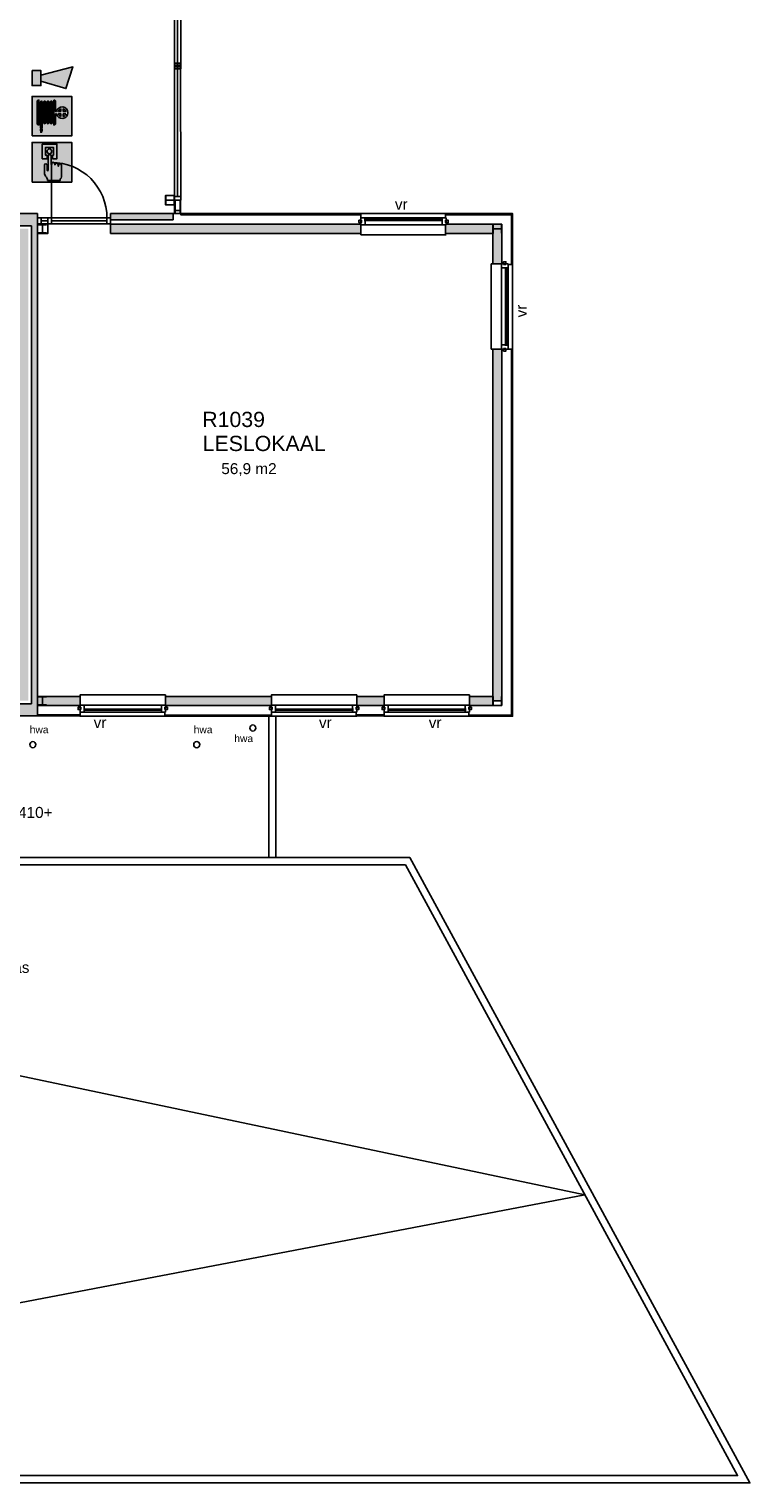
# Model space of a CAD drawing. Header units: millimetres. Extents: x 0 to 116900, y 0 to 82100.
# Tile 6 of 30: x 47914 to 59749, y 12387 to 36262. Entities that reach past the tile are written whole.
import ezdxf
from ezdxf.enums import TextEntityAlignment as Align

# ---------------------------------------------------------------- set-up
doc = ezdxf.new("R2010")
doc.units = ezdxf.units.MM
doc.header["$LTSCALE"] = 50
doc.header["$MEASUREMENT"] = 0
doc.linetypes.add('DASHED', pattern=[75, 50, -25])
doc.layers.get('0').update_dxf_attribs({"color": 8, "linetype": 'CONTINUOUS'})
for name, color, linetype in [('AA65----_BEVEILIGING', 240, 'CONTINUOUS'), ('AI65----_BEVEILIGING', 1, 'CONTINUOUS'), ('AT$1A---_ALGEMEEN', 7, 'CONTINUOUS'), ('LAYER01', 252, 'CONTINUOUS'), ('LAYER22', 1, 'CONTINUOUS'), ('LAYER28', 8, 'CONTINUOUS'), ('LAYER30', 1, 'CONTINUOUS'), ('LAYER31', 7, 'CONTINUOUS'), ('LAYER47', 7, 'CONTINUOUS'), ('LAYER98', 1, 'DASHED')]:
    doc.layers.add(name, color=color, linetype=linetype)
doc.styles.add('00_100', font='arial.ttf', dxfattribs={"height": 120})
doc.styles.add('01_100', font='arial.ttf', dxfattribs={"height": 180})
doc.styles.add('02_100', font='arial.ttf', dxfattribs={"height": 250})

# ---------------------------------------------------------------- blocks, each defined once
blk = doc.blocks.new('HA140')
at = {"layer": 'LAYER28', "color": 2, "linetype": 'Continuous'}
for points in [[(-70, 66.5), (70, 66.5)], [(0, -66.5), (0, 66.5)], [(-70, -66.5), (70, -66.5)]]:
    blk.add_lwpolyline(points, dxfattribs=at)
blk = doc.blocks.new('H31AF-HO')
at = {"layer": 'LAYER31', "color": 1, "linetype": 'Continuous'}
blk.add_lwpolyline([(0, 0), (0, 114), (67, 114), (67, 0)], close=True, dxfattribs=at)
blk = doc.blocks.new('LXAA--HO')
at = {"layer": 'LAYER31'}
blk.add_blockref('H31AF-HO', (0, 0), dxfattribs=at)
blk = doc.blocks.new('RXAA--HO')
at = {"layer": 'LAYER31', "yscale": -1, "rotation": 180}
blk.add_blockref('H31AF-HO', (0, 0), dxfattribs=at)
blk = doc.blocks.new('H31JA')
at = {"layer": 'LAYER31', "color": 1, "linetype": 'Continuous'}
blk.add_lwpolyline([(-30, -9), (-30, 34), (7, 34), (7, -9)], close=True, dxfattribs=at)
blk = doc.blocks.new('EQAA31HO')
at = {"layer": 'LAYER31', "rotation": 90}
blk.add_blockref('H31JA', (0, 140), dxfattribs=at)
blk = doc.blocks.new('P-AA')
at = {"layer": 'LAYER30', "color": 1, "linetype": 'Continuous'}
for points in [[(0, 175), (1400.007812, 175)], [(1333.007812, 9), (67, 9)], [(0, -175), (1400.007812, -175)], [(54.000019, -77), (1345.882812, -77.000816)], [(54.000027, -60.000004), (1345.882812, -60.000816)]]:
    blk.add_lwpolyline(points, dxfattribs=at)
at = {"layer": 'LAYER30'}
for name, p in [('LXAA--HO', (0, -105)), ('RXAA--HO', (1400.007812, -105)), ('EQAA31HO', (0, -175))]:
    blk.add_blockref(name, p, dxfattribs=at)
at = {"layer": 'LAYER30', "yscale": -1, "rotation": 180}
blk.add_blockref('EQAA31HO', (1400.007812, -175), dxfattribs=at)
blk = doc.blocks.new('B1H-65S00I')
at = {"layer": 'AA65----_BEVEILIGING', "extrusion": (0, 0, -1)}
h = blk.add_hatch(color=256, dxfattribs=at)
h.paths.add_polyline_path([(-258, 136), (-168, -136), (147, -42), (147, 34)])
h.paths.add_polyline_path([(147, -100), (148, -100), (258, -100), (258, 91), (147, 91)])
at = {"layer": 'AI65----_BEVEILIGING', "extrusion": (0, 0, -1)}
blk.add_lwpolyline([(258, 91), (147, 91), (147, -100), (148, -100), (258, -100)], close=True, dxfattribs=at)
blk.add_lwpolyline([(147, 34), (-258, 136), (-168, -136), (147, -42)], dxfattribs=at)
blk = doc.blocks.new('B1H-65S00K')
at = {"layer": 'AA65----_BEVEILIGING'}
h = blk.add_hatch(color=256, dxfattribs=at)
h.paths.add_polyline_path([(0, -10), (0, 0), (-10, 0), (-10, -19), (-10, -28, 0.829071), (-3, -28), (-3, -19, -0.133822)])
h.paths.add_polyline_path([(250, 0), (0, 0), (0, -10, -0.762289), (35, -20), (35, -29, 0.829071), (42, -29), (42, -28, -0.973711), (77, -27), (77, -38), (77, -47, 0.829071), (85, -47), (85, -42, -0.937999), (122, -37), (122, -185, -0.30588), (106, -210), (106, -229), (0, -229), (0, -250), (250, -250)])
h.paths.add_polyline_path([(250, 250), (0, 250), (0, 229), (62, 229), (62, 44), (8, 44), (8, 88), (19, 88), (19, 186), (0, 186), (0, 0), (250, 0)])
h.paths.add_polyline_path([(-123, 229), (0, 229), (0, 250), (-250, 250), (-250, 0), (-46, 0), (-46, 80, -1), (-10, 80), (-10, 0), (0, 0), (0, 186), (-81, 186), (-81, 88), (-62, 88), (-62, 44), (-123, 44)])
h.paths.add_polyline_path([(-1, 137, -1), (-61, 137, -1)], flags=16)
h.paths.add_polyline_path([(-95, -125), (-95, -35, -1), (-62, -35), (-62, -99, 1), (-46, -99), (-46, 0), (-250, 0), (-250, -250), (0, -250), (0, -229), (-55, -229, 0.175876), (-80, -176, -0.178536)])
at = {"layer": 'AI65----_BEVEILIGING'}
h = blk.add_hatch(color=255, dxfattribs=at)
h.paths.add_polyline_path([(62, 229), (-123, 229), (-123, 44), (-62, 44), (-62, 88), (-81, 88), (-81, 186), (19, 186), (19, 88), (8, 88), (8, 44), (62, 44)])
h.paths.add_polyline_path([(-1, 137, 1), (-61, 137, 1)], flags=17)
h.paths.add_polyline_path([(-10, 80, 1), (-46, 80), (-46, -99, -1), (-62, -99), (-62, -35, 1), (-95, -35), (-95, -125, 0.178536), (-80, -176, -0.175876), (-55, -229), (106, -229), (106, -210, 0.30588), (122, -185), (122, -37, 0.937999), (85, -42), (85, -47, -0.829071), (77, -47), (77, -38), (77, -27, 0.963386), (42, -28), (42, -29, -0.829071), (35, -29), (35, -19, 0.980219), (-3, -19), (-3, -28, -0.829071), (-10, -28), (-10, -19)])
at = {"layer": 'AA65----_BEVEILIGING'}
blk.add_lwpolyline([(-250, -250), (250, -250), (250, 250), (-250, 250)], close=True, dxfattribs=at)
at = {"layer": 'AI65----_BEVEILIGING', "color": 255, "flags": 128}
blk.add_lwpolyline([(-62, 44), (-123, 44), (-123, 229), (62, 229), (62, 44), (8, 44), (8, 88), (19, 88), (19, 186), (-81, 186), (-81, 88), (-62, 88)], close=True, dxfattribs=at)
at = {"layer": 'AI65----_BEVEILIGING', "color": 255}
blk.add_lwpolyline([(-10, 80), (-10, -19), (-10, -28, 0.829071), (-3, -28), (-3, -19, -0.997909), (35, -20), (35, -29, 0.829071), (42, -29), (42, -28, -0.963386), (77, -27), (77, -38), (77, -47, 0.829071), (85, -47), (85, -42, -0.937999), (122, -37), (122, -185, -0.30588), (106, -210), (106, -229), (-55, -229, 0.175876), (-80, -176, -0.178536), (-95, -125), (-95, -35, -1), (-62, -35), (-62, -99, 1), (-46, -99), (-46, 80, -1)], format="xyb", close=True, dxfattribs=at)
blk.add_circle((-31, 137), 30, dxfattribs=at)
blk = doc.blocks.new('B1H-65S009')
at = {"layer": 'AA65----_BEVEILIGING'}
h = blk.add_hatch(color=256, dxfattribs=at)
h.paths.add_polyline_path([(250, 1), (185, 1, -0.494077), (70, 1), (46, 1), (46, -98), (34, -109), (23, -109), (23, 1), (4, 1), (4, -83, -0.229189), (0, -92), (0, -249), (250, -249)])
h.paths.add_polyline_path([(0, -92, -0.627062), (-19, -83), (-19, 1), (-38, 1), (-38, -83, -0.999958), (-61, -83), (-61, 1), (-80, 1), (-80, -83, -0.999958), (-103, -83), (-103, 1), (-122, 1), (-122, -150), (-145, -150), (-145, 1), (-164, 1), (-164, -109), (-175, -109), (-187, -98), (-187, 1), (-250, 1), (-250, -249), (0, -249)])
h.paths.add_polyline_path([(-122, -177), (-126, -202), (-141, -202), (-145, -177), (-145, -167), (-122, -167)], flags=16)
h.paths.add_polyline_path([(-187, 193), (-175, 204), (-164, 204), (-164, 1), (-145, 1), (-145, 180, -1), (-122, 180), (-122, 1), (-103, 1), (-103, 180, -1.000049), (-80, 180, -0.999944), (-80, 180), (-80, 1), (-61, 1), (-61, 180, -1.000049), (-38, 180, -0.999944), (-38, 180), (-38, 1), (-19, 1), (-19, 180, -0.625683), (0, 190), (0, 251), (-250, 251), (-250, 1), (-187, 1)])
h.paths.add_polyline_path([(250, 251), (0, 251), (0, 190, -0.230278), (4, 180, -0.999944), (4, 180), (4, 1), (23, 1), (23, 204), (34, 204), (46, 193), (46, 59), (57, 59, -1.256433), (185, 1), (250, 1)])
h.paths.add_polyline_path([(57, 30), (46, 30), (46, 1), (70, 1, -0.113645)], flags=17)
h.paths.add_polyline_path([(113, 30), (81, 30, 0.205494), (106, 1), (113, 1)], flags=17)
h.paths.add_polyline_path([(113, 92, 0.2489), (81, 59), (113, 59)], flags=17)
h.paths.add_polyline_path([(142, 92), (142, 59), (175, 59, 0.2489)], flags=17)
h.paths.add_polyline_path([(175, 30), (142, 30), (142, 1), (150, 1, 0.205494)], flags=17)
h.paths.add_polyline_path([(113, 1), (106, 1, 0.041294), (113, -2)])
h.paths.add_polyline_path([(150, 1), (142, 1), (142, -2, 0.041294)], flags=17)
at = {"layer": 'AI65----_BEVEILIGING'}
h = blk.add_hatch(color=255, dxfattribs=at)
h.paths.add_polyline_path([(-122, 180, 0.999857), (-145, 180), (-145, -150), (-122, -150)])
h.paths.add_polyline_path([(-122, -177), (-122, -167), (-145, -167), (-145, -177), (-141, -202), (-126, -202)])
h.paths.add_polyline_path([(-164, 204), (-175, 204), (-187, 193), (-187, -98), (-175, -109), (-164, -109)])
h.paths.add_polyline_path([(-80, 180, 0.999951), (-80, 180, 1.000049), (-103, 180), (-103, -83, 0.999971), (-80, -83)])
h.paths.add_polyline_path([(-38, 180, 0.999951), (-38, 180, 1.000049), (-61, 180), (-61, -83, 0.999971), (-38, -83)])
h.paths.add_polyline_path([(4, 180, 0.999951), (4, 180, 1.000049), (-19, 180), (-19, -83, 0.999971), (4, -83)])
h.paths.add_polyline_path([(57, 59), (46, 59), (46, 193), (34, 204), (23, 204), (23, -109), (34, -109), (46, -98), (46, 30), (57, 30, 9.948558)])
h.paths.add_polyline_path([(81, 30), (113, 30), (113, -2, -0.2489)], flags=16)
h.paths.add_polyline_path([(81, 59, -0.2489), (113, 92), (113, 59)], flags=16)
h.paths.add_polyline_path([(142, 30), (175, 30, -0.2489), (142, -2)], flags=16)
h.paths.add_polyline_path([(142, 59), (142, 92, -0.2489), (175, 59)], flags=16)
at = {"layer": 'AA65----_BEVEILIGING'}
blk.add_lwpolyline([(-250, -249), (250, -249), (250, 251), (-250, 251)], close=True, dxfattribs=at)
at = {"layer": 'AI65----_BEVEILIGING', "color": 255, "flags": 128}
for points in [[(-187, -98), (-187, 193), (-175, 204), (-164, 204), (-164, -109), (-175, -109)], [(-126, -202), (-141, -202), (-145, -177), (-145, -167), (-122, -167), (-122, -177)]]:
    blk.add_lwpolyline(points, close=True, dxfattribs=at)
for points in [[(-145, 180), (-145, -150), (-122, -150), (-122, 180, 0.999857), (-145, 180)], [(-80, 180), (-80, -83, -0.999971), (-103, -83), (-103, 180, -1.000049), (-80, 180, -0.999951)], [(-38, 180), (-38, -83, -0.999971), (-61, -83), (-61, 180, -1.000049), (-38, 180, -0.999951)], [(4, 180), (4, -83, -0.999971), (-19, -83), (-19, 180, -1.000049), (4, 180, -0.999951)]]:
    blk.add_lwpolyline(points, format="xyb", close=True, dxfattribs=at)
at = {"layer": 'AI65----_BEVEILIGING', "color": 255}
for points in [[(23, 204), (23, -109), (34, -109), (46, -98), (46, 30), (57, 30, 9.948558), (57, 59), (46, 59), (46, 193), (34, 204)], [(113, 59), (113, 92, 0.2489), (81, 59)], [(113, -2, -0.2489), (81, 30), (113, 30)], [(142, 59), (175, 59, 0.2489), (142, 92)], [(175, 30), (142, 30), (142, -2, 0.2489)]]:
    blk.add_lwpolyline(points, format="xyb", close=True, dxfattribs=at)

msp = doc.modelspace()

# ---------------------------------------------------------------- hatches: boundary and pattern name
at = {"layer": 'LAYER01'}
h = msp.add_hatch(color=256, dxfattribs=at)
h.dxf.hatch_style = 1
h.paths.add_polyline_path([(47902.4, 32981.8), (47652.4, 32981.8), (47652.4, 25231.8), (47902.4, 25231.8)], flags=17)
h.paths.add_polyline_path([(48052.4, 33031.8), (48052.4, 33131.8), (48052.4, 33161.6), (48052.4, 33231.8), (47652.4, 33231.8), (47652.4, 33131.8), (47652.4, 33031.8), (47952.4, 33031.8), (47952.4, 25181.8), (47652.4, 25181.8), (47652.4, 25131.8), (47652.4, 25081.8), (47652.4, 24981.8), (48052.4, 24981.8), (48052.4, 25081.8)])
h = msp.add_hatch(color=256, dxfattribs=at)
h.dxf.hatch_style = 1
h.paths.add_polyline_path([(51893.4, 25301.8), (50152.4, 25301.8), (50152.4, 25160.8), (50152.4, 25160.8), (50152.4, 25151.8), (51893.4, 25151.8)])
at = {"layer": 'LAYER30'}
h = msp.add_hatch(color=252, dxfattribs=at)
h.paths.add_polyline_path([(53362.4, 33047.8), (53362.4, 33056.8), (49252.7, 33056.8), (49252.7, 32906.8), (53362.4, 32906.8)])
h.paths.add_polyline_path([(50277.3, 33231.8), (49252.7, 33231.8), (49252.7, 33131.8), (50277.3, 33131.8)])
h = msp.add_hatch(color=252, dxfattribs=at)
h.paths.add_polyline_path([(55527.4, 33056.8), (54762.4, 33056.8), (54762.4, 33047.8), (54753.4, 33047.8), (54753.4, 32906.8), (55527.4, 32906.8)])
h.paths.add_polyline_path([(55677.4, 33056.8), (55535.9, 33056.8), (55535.9, 32906.8), (55527.4, 32906.8), (55527.4, 32406.8), (55668.4, 32406.8), (55677.4, 32406.8)])
for points in [[(55677.4, 31006.8), (55668.4, 31006.8), (55527.4, 31006.8), (55527.4, 25301.8), (55535.9, 25301.8), (55535.9, 25231.8), (55668.9, 25231.8), (55668.9, 25301.8)], [(48752.4, 25301.8), (48052.4, 25301.8), (48052.4, 25151.8), (48752.4, 25151.8), (48752.4, 25160.8), (48752.4, 25160.8)], [(53743.4, 25301.8), (53293.4, 25301.8), (53293.4, 25160.8), (53293.4, 25160.8), (53293.4, 25151.8), (53743.4, 25151.8), (53743.4, 25160.8)], [(55527.4, 25301.8), (55143.5, 25301.8), (55143.5, 25160.8), (55143.5, 25151.8), (55527.4, 25151.8)]]:
    msp.add_hatch(color=252, dxfattribs=at).paths.add_polyline_path(points)

# ---------------------------------------------------------------- linework, layer by layer
at = {"layer": 'LAYER01', "color": 252}
msp.add_lwpolyline([(48282.4, 33161.6), (48282.4, 34072.1, -0.414214), (49192.9, 33161.6)], format="xyb", dxfattribs=at)
at = {"layer": 'LAYER01', "color": 1, "linetype": 'Continuous'}
for points in [[(50302.7, 33451.8), (50302.7, 33231.8), (50312.7, 33231.8), (50312.7, 33451.8)], [(50392.4, 33451.8), (50392.4, 33231.8), (50402.4, 33231.8), (50402.4, 33451.8)], [(53367.4, 33211.8), (50402.7, 33211.8), (50402.7, 33231.8), (53367.4, 33231.8)], [(55837.4, 33211.8), (54753.4, 33211.8), (54753.4, 33231.8), (55837.4, 33231.8)], [(55832.4, 32397.8), (55832.4, 33231.8), (55852.4, 33231.8), (55852.4, 32397.8)], [(48752.4, 24981.8), (48052.4, 24981.8), (48052.4, 25001.8), (48752.4, 25001.8)], [(51893.4, 24976.8), (50143.4, 24976.8), (50143.4, 24996.8), (51893.4, 24996.8)], [(53743.4, 24981.8), (53293.4, 24981.8), (53293.4, 25001.8), (53743.4, 25001.8)]]:
    msp.add_lwpolyline(points, dxfattribs=at)
at = {"layer": 'LAYER01', "color": 2, "linetype": 'Continuous'}
for points in [[(47652.4, 33231.8), (48052.4, 33231.8)], [(48052.4, 33231.8), (48052.4, 33131.8)], [(49252.7, 33231.8), (50277.3, 33231.8)], [(49252.7, 33131.8), (49252.7, 33231.8)], [(50277.3, 33231.8), (50277.3, 33131.8)], [(47952.4, 33031.8), (47652.4, 33031.8)], [(47952.4, 25181.8), (47952.4, 33031.8)], [(48052.4, 33131.8), (48052.4, 33131.8)], [(48052.4, 33131.8), (48052.4, 33031.8)], [(48052.4, 33031.8), (48052.4, 25081.8)], [(48052.4, 33031.8), (48052.4, 33031.8)], [(50277.3, 33131.8), (49252.7, 33131.8)], [(49252.7, 33056.8), (53362.4, 33056.8)], [(49252.7, 32906.8), (49252.7, 33056.8)], [(53362.4, 33056.8), (53362.4, 32906.8)], [(54753.4, 33056.8), (55535.9, 33056.8)], [(54753.4, 32906.8), (54753.4, 33056.8)], [(55527.4, 32406.8), (55527.4, 33056.8)], [(55527.4, 33056.8), (55677.4, 33056.8)], [(55535.9, 33056.8), (55535.9, 32906.8)], [(55677.4, 33056.8), (55677.4, 32406.8)], [(53362.4, 32906.8), (49252.7, 32906.8)], [(55535.9, 32906.8), (54753.4, 32906.8)], [(55677.4, 32406.8), (55527.4, 32406.8)], [(47652.4, 25181.8), (47952.4, 25181.8)], [(48052.4, 25081.8), (48052.4, 24981.8)], [(48052.4, 24981.8), (47652.4, 24981.8)]]:
    msp.add_lwpolyline(points, dxfattribs=at)
at = {"layer": 'LAYER01', "color": 1, "linetype": 'Continuous'}
msp.add_lwpolyline([(50312.7, 33231.8), (50392.4, 33231.8), (50392.4, 33281.8), (50312.7, 33281.8)], close=True, dxfattribs=at)
for points in [[(51637.4, 24783.8, -1), (51537.4, 24783.8, -1)], [(48025.4, 24510.8, -1), (47925.4, 24510.8, -1)], [(50717.4, 24510.8, -1), (50617.4, 24510.8, -1)]]:
    msp.add_lwpolyline(points, format="xyb", close=True, dxfattribs=at)
at = {"layer": 'LAYER22', "color": 2, "linetype": 'Continuous'}
for points in [[(55527.4, 25151.8), (55527.4, 31006.8)], [(55527.4, 31006.8), (55677.4, 31006.8)], [(55677.4, 31006.8), (55677.4, 25151.8)], [(48052.4, 25301.8), (48752.4, 25301.8)], [(48052.4, 25151.8), (48052.4, 25301.8)], [(48752.4, 25151.8), (48052.4, 25151.8)], [(48752.4, 25301.8), (48752.4, 25151.8)], [(50152.4, 25301.8), (51893.4, 25301.8)], [(50152.4, 25151.8), (50152.4, 25301.8)], [(51893.4, 25151.8), (50152.4, 25151.8)], [(51893.4, 25301.8), (51893.4, 25151.8)], [(53293.4, 25301.8), (53743.4, 25301.8)], [(53293.4, 25151.8), (53293.4, 25301.8)], [(53743.4, 25151.8), (53293.4, 25151.8)], [(53743.4, 25301.8), (53743.4, 25151.8)], [(55143.5, 25301.8), (55527.4, 25301.8)], [(55143.5, 25151.8), (55143.5, 25301.8)], [(55527.4, 25151.8), (55143.5, 25151.8)], [(55527.4, 25301.8), (55527.4, 25151.8)], [(55677.4, 25151.8), (55527.4, 25151.8)]]:
    msp.add_lwpolyline(points, dxfattribs=at)
at = {"layer": 'LAYER30'}
msp.add_line((50277.3, 33231.8), (50402.4, 33231.8), dxfattribs=at)
at = {"layer": 'LAYER30', "color": 1, "linetype": 'Continuous'}
for points in [[(50302.7, 35669.8), (50302.7, 37928.1)], [(50352.7, 35669.8), (50352.7, 37928.1)], [(50402.7, 35669.8), (50402.4, 37928.1)], [(50302.7, 33511.8), (50302.7, 35640.3)], [(50352.7, 33511.8), (50352.7, 35640.3)], [(50402.7, 33511.8), (50402.4, 35640.3)], [(48222.7, 33161.6), (48112.2, 33161.6)], [(48222.7, 33111.7), (48112.2, 33111.7)], [(48222.7, 33061.8), (48112.2, 33061.8)], [(49192.9, 33161.6), (48282.4, 33161.6)], [(49192.9, 33111.8), (48282.4, 33111.8)], [(49192.9, 33061.8), (48282.4, 33061.8)]]:
    msp.add_lwpolyline(points, dxfattribs=at)
for points in [[(50302.7, 35700.1), (50302.7, 35640.3), (50402.4, 35640.3), (50402.4, 35700.1)], [(50302.7, 35609.8), (50302.7, 35669.8), (50402.7, 35669.8), (50402.7, 35609.8)], [(50302.7, 33451.8), (50302.7, 33511.8), (50402.7, 33511.8), (50402.7, 33451.8)], [(48052.4, 33061.8), (48112.2, 33061.8), (48112.2, 33161.6), (48052.4, 33161.6)], [(48222.7, 33061.8), (48282.4, 33061.8), (48282.4, 33161.6), (48222.7, 33161.6)], [(49252.7, 33061.8), (49192.9, 33061.8), (49192.9, 33161.6), (49252.7, 33161.6)]]:
    msp.add_lwpolyline(points, close=True, dxfattribs=at)
at = {"layer": 'LAYER30', "color": 1}
for points in [[(50293.9, 33530), (50155, 33530), (50155, 33373.7), (50293.9, 33373.7)], [(48222.7, 33061.8), (48052.4, 33061.8), (48052.4, 32905.5), (48222.7, 32905.5)]]:
    msp.add_lwpolyline(points, close=True, dxfattribs=at)
at = {"layer": 'LAYER30'}
for points in [[(53362.4, 33161.8), (54753.4, 33161.8), (54753.4, 33231.8), (53362.4, 33231.8)], [(53362.4, 32881.8), (54753.4, 32881.8), (54753.4, 33047.8), (53362.4, 33047.8)], [(55502.4, 32406.8), (55502.4, 31006.8), (55668.4, 31006.8), (55668.4, 32406.8)], [(55782.4, 32397.8), (55782.4, 31006.8), (55852.4, 31006.8), (55852.4, 32397.8)], [(55134.4, 24996.8), (55832.4, 24996.8), (55832.4, 31006.8), (55852.4, 31006.8), (55852.4, 24976.8), (55134.4, 24976.8)], [(50152.4, 25326.8), (48752.4, 25326.8), (48752.4, 25160.8), (50152.4, 25160.8)], [(53293.4, 25326.8), (51893.4, 25326.8), (51893.4, 25160.8), (53293.4, 25160.8)], [(55143.5, 25326.8), (53743.4, 25326.8), (53743.4, 25160.8), (55143.5, 25160.8)], [(50143.4, 25046.8), (48752.4, 25046.8), (48752.4, 24976.8), (50143.4, 24976.8)], [(53284.4, 25046.8), (51893.4, 25046.8), (51893.4, 24976.8), (53284.4, 24976.8)], [(55134.4, 25046.8), (53743.4, 25046.8), (53743.4, 24976.8), (55134.4, 24976.8)]]:
    msp.add_lwpolyline(points, close=True, dxfattribs=at)
at = {"layer": 'LAYER47', "color": 252}
msp.add_lwpolyline([(32277.4, 22331.8), (57037.5, 17120.2), (32277.4, 12386.8)], dxfattribs=at)
at = {"layer": 'LAYER98', "color": 1, "linetype": 'Continuous'}
for points in [[(51849.9, 24976.8), (51849.9, 22656.8)], [(51963.7, 24976.8), (51963.7, 22656.8)], [(26827.4, 22731.8), (24252.4, 22731.8), (24252.6, 12386.8), (59748.9, 12386.9), (54163.4, 22656.8), (35343.4, 22656.8)], [(26827.4, 22611.8), (24372.4, 22611.8), (24372.6, 12506.8), (59545.7, 12506.9), (54092.6, 22536.8), (35343.4, 22536.8)]]:
    msp.add_lwpolyline(points, dxfattribs=at)

# ---------------------------------------------------------------- block references
at = {"xscale": 1.3, "yscale": 1.3, "zscale": 1.3}
for name, p in [('B1H-65S00I', (48299.5, 35462.5)), ('B1H-65S009', (48289, 34830)), ('B1H-65S00K', (48289, 34075.4))]:
    msp.add_blockref(name, p, dxfattribs=at)
at = {"layer": 'LAYER28', "rotation": 90}
for p in [(50227.4, 33451.8), (55602.4, 32981.8), (55602.4, 25231.8)]:
    msp.add_blockref('HA140', p, dxfattribs=at)
at = {"layer": 'LAYER28'}
for p in [(48132.4, 32981.8), (48132.4, 25231.8)]:
    msp.add_blockref('HA140', p, dxfattribs=at)
at = {"layer": 'LAYER30', "yscale": -1}
msp.add_blockref('P-AA', (53362.4, 33056.8), dxfattribs=at)
at = {"layer": 'LAYER30', "rotation": 90}
msp.add_blockref('P-AA', (55677.4, 31006.8), dxfattribs=at)
at = {"layer": 'LAYER30'}
for p in [(48752.4, 25151.8), (51893.4, 25151.8), (53743.4, 25151.8)]:
    msp.add_blockref('P-AA', p, dxfattribs=at)

# ---------------------------------------------------------------- texts
at = {"layer": 'AT$1A---_ALGEMEEN', "color": 7, "style": '01_100'}
for s, p in [('vr', (53920.4, 33294.8)), ('56,9 m2', (51069.7, 28953.2)), ('vr', (48974.4, 24783.8)), ('vr', (52673.4, 24783.8)), ('vr', (54476.1, 24783.8)), ('bk dak 3410+', (46782.4, 23307.8)), ('met 30 min. brandw.glas', (45180.6, 20762.8))]:
    msp.add_text(s, height=180, dxfattribs=at).set_placement(p)
msp.add_text('vr', height=180, rotation=90, dxfattribs=at).set_placement((56083.4, 31526.8))
at = {"layer": 'AT$1A---_ALGEMEEN', "color": 2, "style": '02_100'}
msp.add_text('R1039', height=250, dxfattribs=at).set_placement((50757.8, 29726.6))
msp.add_text('LESLOKAAL', height=250, dxfattribs=at).set_placement((51773.9, 29332.1), align=Align.CENTER)
at = {"layer": 'AT$1A---_ALGEMEEN', "color": 1, "style": '00_100'}
for p in [(47925.4, 24698.8), (50617.4, 24698.8), (51284.4, 24552.8)]:
    msp.add_text('hwa', height=120, dxfattribs=at).set_placement(p)

doc.saveas('drawing.dxf')
